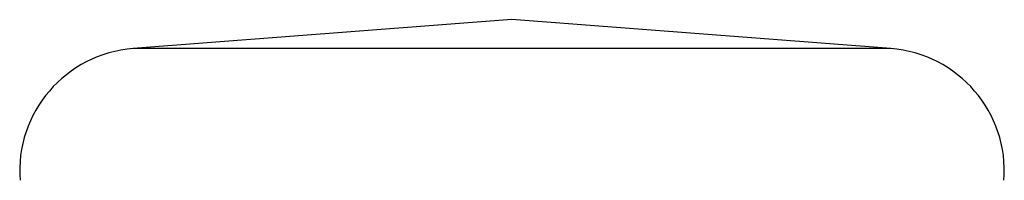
# Model space of a CAD drawing. Header units: millimetres. Extents: x 0 to 420, y 0 to 297.
# Tile 4 of 20: x 119.619 to 121.998, y 151.914 to 152.303. Entities that reach past the tile are written whole.
import ezdxf

# ---------------------------------------------------------------- set-up
doc = ezdxf.new("R2010")
doc.units = ezdxf.units.MM

msp = doc.modelspace()

# ---------------------------------------------------------------- linework, layer by layer
at = {"color": 7, "linetype": 'Continuous', "lineweight": 25}
for p, q in [((120.8082, 152.3026), (119.8933, 152.2328)), ((121.7231, 152.2328), (120.8082, 152.3026)), ((121.7231, 152.2328), (119.8933, 152.2328))]:
    msp.add_line(p, q, dxfattribs=at)
for centre, start, end in [((119.9159, 151.9365), 94.3629, 184.3629), ((121.7005, 151.9365), 355.6371, 85.6371)]:
    msp.add_arc(centre, 0.2971, start, end, dxfattribs=at)

doc.saveas('drawing.dxf')
